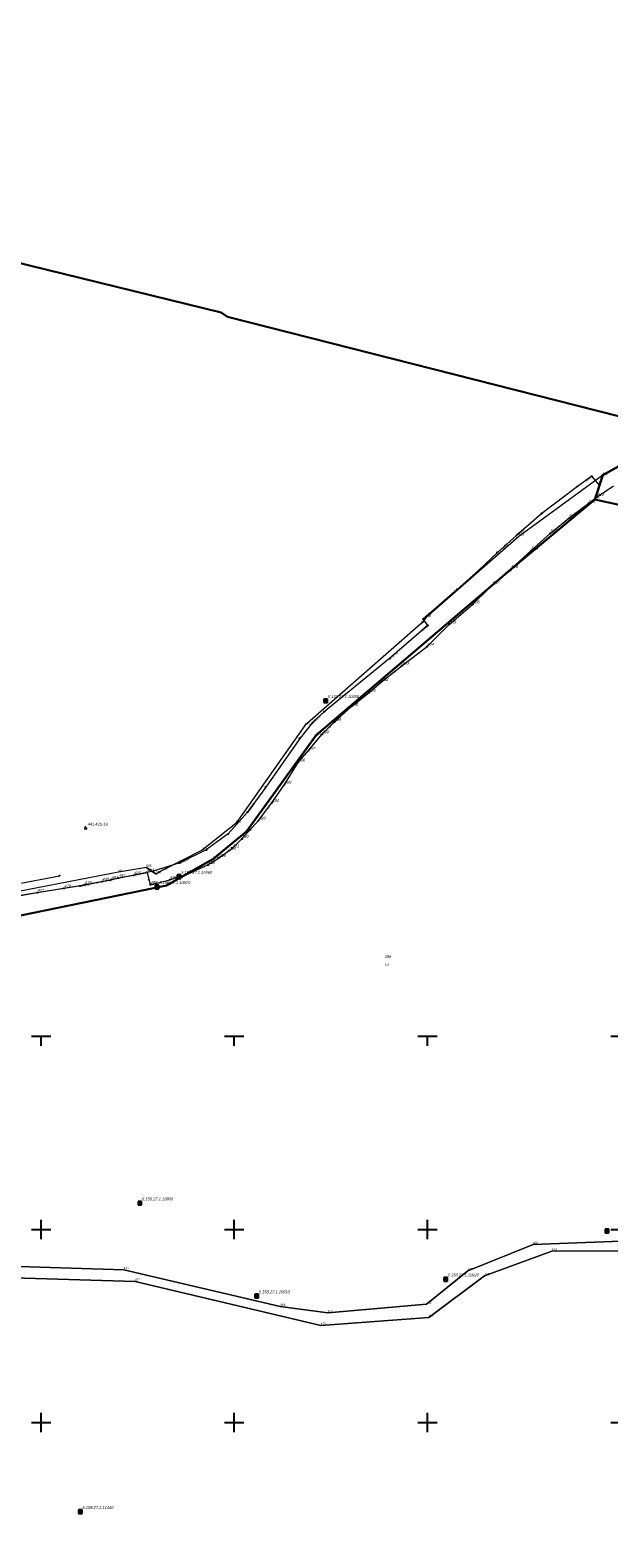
# Model space of a CAD drawing. Header units: metres. Extents: x 5548743 to 5556416, y 5707500 to 5714000.
# Tile 53 of 244: x 5552094 to 5552394, y 5711240 to 5712021. Entities that reach past the tile are written whole.
import ezdxf
from ezdxf.enums import TextEntityAlignment as Align

# ---------------------------------------------------------------- set-up
doc = ezdxf.new("R2010")
doc.units = ezdxf.units.M
doc.linetypes.add('219-1000', pattern=[0])
doc.layers.get('0').update_dxf_attribs({"color": 2, "lineweight": 5})
doc.styles.get("Standard").update_dxf_attribs({"font": 'Working1250', "width": 0.75})

# ---------------------------------------------------------------- blocks, each defined once
blk = doc.blocks.new('202')
at = {"color": 0, "linetype": 'Continuous', "lineweight": 0}
blk.add_circle((0, 0), 0.4, dxfattribs=at)
blk = doc.blocks.new('203')
at = {"linetype": 'Continuous', "lineweight": 0}
h = blk.add_hatch(color=0, dxfattribs=at)
edge = h.paths.add_edge_path()
edge.add_arc((0, 0), 0.09, 0, 360)
blk = doc.blocks.new('PW01')
at = {"linetype": 'Continuous', "lineweight": 13}
h = blk.add_hatch(color=0, dxfattribs=at)
edge = h.paths.add_edge_path()
edge.add_arc((0, 0), 0.18, 0, 360)
blk = doc.blocks.new('PIKIETAW1891')
at = {"color": 0}
blk.add_circle((0, 0), 0.09, dxfattribs=at)
blk = doc.blocks.new('OSSP')
at = {"color": 0}
for p, q in [((-0.939, 0.938), (-0.939, -0.938)), ((-0.939, 0.938), (-0.939, -0.938)), ((0.936, 0.938), (-0.939, 0.938)), ((0.936, 0.938), (-0.939, 0.938)), ((0.45, 0), (-0.45, 0)), ((0.45, 0), (-0.45, 0)), ((0, -0.45), (0, 0.45)), ((0, -0.45), (0, 0.45)), ((0.936, -0.938), (0.936, 0.938)), ((0.936, -0.938), (0.936, 0.938)), ((-0.939, -0.938), (0.936, -0.938)), ((-0.939, -0.938), (0.936, -0.938))]:
    blk.add_line(p, q, dxfattribs=at)
blk = doc.blocks.new('131')
at = {"color": 0, "linetype": 'Continuous', "lineweight": 0}
blk.add_line((0, 0.5), (0, 1.2), dxfattribs=at)
blk.add_circle((0, 0), 0.5, dxfattribs=at)
blk = doc.blocks.new('RAMKA1000K')
at = {"color": 0}
for p, q in [((0, 495), (0, 500)), ((0, 500), (5, 500)), ((95, 500), (105, 500)), ((100, 495), (100, 500)), ((195, 500), (205, 500)), ((200, 495), (200, 500)), ((295, 500), (305, 500)), ((300, 495), (300, 500)), ((395, 500), (405, 500)), ((400, 495), (400, 500)), ((495, 500), (505, 500)), ((500, 495), (500, 500)), ((595, 500), (605, 500)), ((600, 495), (600, 500)), ((695, 500), (705, 500)), ((700, 495), (700, 500)), ((795, 500), (800, 500)), ((800, 495), (800, 500)), ((0, 395), (0, 405)), ((0, 400), (5, 400)), ((95, 400), (105, 400)), ((100, 395), (100, 405)), ((195, 400), (205, 400)), ((200, 395), (200, 405)), ((295, 400), (305, 400)), ((300, 395), (300, 405)), ((395, 400), (405, 400)), ((400, 395), (400, 405)), ((495, 400), (505, 400)), ((500, 395), (500, 405)), ((595, 400), (605, 400)), ((600, 395), (600, 405)), ((695, 400), (705, 400)), ((700, 395), (700, 405)), ((795, 400), (800, 400)), ((800, 395), (800, 405)), ((0, 295), (0, 305)), ((100, 295), (100, 305)), ((200, 295), (200, 305)), ((300, 295), (300, 305)), ((400, 295), (400, 305)), ((500, 295), (500, 305)), ((600, 295), (600, 305)), ((700, 295), (700, 305)), ((800, 295), (800, 305)), ((0, 300), (5, 300)), ((95, 300), (105, 300)), ((195, 300), (205, 300)), ((295, 300), (305, 300)), ((395, 300), (405, 300)), ((495, 300), (505, 300)), ((595, 300), (605, 300)), ((695, 300), (705, 300)), ((795, 300), (800, 300)), ((0, 195), (0, 205)), ((100, 195), (100, 205)), ((200, 195), (200, 205)), ((300, 195), (300, 205)), ((400, 195), (400, 205)), ((500, 195), (500, 205)), ((600, 195), (600, 205)), ((700, 195), (700, 205)), ((800, 195), (800, 205)), ((0, 200), (5, 200)), ((95, 200), (105, 200)), ((195, 200), (205, 200)), ((295, 200), (305, 200)), ((395, 200), (405, 200)), ((495, 200), (505, 200)), ((595, 200), (605, 200)), ((695, 200), (705, 200)), ((795, 200), (800, 200)), ((0, 95), (0, 105)), ((100, 95), (100, 105)), ((200, 95), (200, 105)), ((300, 95), (300, 105)), ((400, 95), (400, 105)), ((500, 95), (500, 105)), ((600, 95), (600, 105)), ((700, 95), (700, 105)), ((800, 95), (800, 105)), ((0, 100), (5, 100)), ((95, 100), (105, 100)), ((195, 100), (205, 100)), ((295, 100), (305, 100)), ((395, 100), (405, 100)), ((495, 100), (505, 100)), ((595, 100), (605, 100)), ((695, 100), (705, 100)), ((795, 100), (800, 100)), ((0, 0), (0, 5)), ((0, 0), (5, 0)), ((95, 0), (105, 0)), ((100, 0), (100, 5)), ((195, 0), (205, 0)), ((200, 0), (200, 5)), ((295, 0), (305, 0)), ((300, 0), (300, 5)), ((395, 0), (405, 0)), ((400, 0), (400, 5)), ((495, 0), (505, 0)), ((500, 0), (500, 5)), ((595, 0), (605, 0)), ((600, 0), (600, 5)), ((695, 0), (705, 0)), ((700, 0), (700, 5)), ((795, 0), (800, 0)), ((800, 0), (800, 5))]:
    blk.add_line(p, q, dxfattribs=at)

msp = doc.modelspace()

# ---------------------------------------------------------------- linework, layer by layer
at = {"layer": '216-obręb ewidencyjny', "color": 7, "linetype": 'CONTINUOUS', "lineweight": 25, "flags": 128}
for points in [[(5551968.4, 5712048.08), (5551969.26, 5712010.48), (5551970.62, 5711989.51), (5551966.76, 5711978.47), (5551965.69, 5711975.39), (5551963.3, 5711965.27), (5552061.23, 5711944.63), (5552065.66, 5711943.17), (5552071.04, 5711941.41), (5552075.55, 5711903.32), (5552193.31, 5711874.46), (5552196.55, 5711872.33), (5552430.77, 5711812.79), (5552390.76, 5711790.34), (5552386.72, 5711777.83), (5552528.77, 5711746.49)], [(5552039.74, 5711552.34), (5552164.86, 5711578.01), (5552188.96, 5711591.55), (5552206.34, 5711605.86), (5552242.43, 5711655.77), (5552341.22, 5711740), (5552386.72, 5711777.83), (5552390.76, 5711790.34), (5552430.77, 5711812.79), (5552196.55, 5711872.33), (5552193.31, 5711874.46), (5552075.55, 5711903.32)], [(5552528.77, 5711746.49), (5552386.72, 5711777.83), (5552341.22, 5711740), (5552242.43, 5711655.77), (5552206.34, 5711605.86), (5552188.96, 5711591.55), (5552164.86, 5711578.01), (5552039.74, 5711552.34), (5551955.7, 5711505.94), (5551905.37, 5711470.06), (5551811.47, 5711382.69), (5551803.77, 5711375.52), (5551772.64, 5711346.55), (5551883.27, 5711298.11), (5551897.77, 5711289.86), (5551892.76, 5711290.25), (5551886.05, 5711286.29), (5551872.89, 5711270.89), (5551862.61, 5711261.35), (5551831.94, 5711232.47)]]:
    msp.add_lwpolyline(points, dxfattribs=at)
at = {"layer": '218-kontur użytku gruntowego', "color": 3, "linetype": 'CONTINUOUS', "lineweight": 18, "flags": 128}
for points in [[(5552390.76, 5711790.34), (5552347.37, 5711758.64)], [(5552386.72, 5711777.83), (5552390.76, 5711790.34)], [(5552341.22, 5711740), (5552386.72, 5711777.83)], [(5552386.72, 5711777.83), (5552341.22, 5711740)], [(5552528.77, 5711746.49), (5552386.72, 5711777.83)], [(5552347.37, 5711758.64), (5552299.34, 5711716.66)], [(5552242.43, 5711655.77), (5552341.22, 5711740)], [(5552341.22, 5711740), (5552242.43, 5711655.77)], [(5552296.61, 5711713.48), (5552236.46, 5711660.86)], [(5552299.34, 5711716.66), (5552296.61, 5711713.48)], [(5552236.46, 5711660.86), (5552200.78, 5711610.11)], [(5552206.34, 5711605.86), (5552242.43, 5711655.77)], [(5552242.43, 5711655.77), (5552206.34, 5711605.86)], [(5552200.78, 5711610.11), (5552183.31, 5711596.29)], [(5552188.96, 5711591.55), (5552206.34, 5711605.86)], [(5552206.34, 5711605.86), (5552188.96, 5711591.55)], [(5552183.31, 5711596.29), (5552162.64, 5711585.83)], [(5552164.86, 5711578.01), (5552188.96, 5711591.55)], [(5552188.96, 5711591.55), (5552164.86, 5711578.01)], [(5552140.06, 5711584.98), (5552044.56, 5711566.47)], [(5552154.61, 5711587.31), (5552140.06, 5711584.98)], [(5552159.57, 5711583.89), (5552154.61, 5711587.31)], [(5552162.64, 5711585.83), (5552159.57, 5711583.89)], [(5552039.74, 5711552.34), (5552164.86, 5711578.01)], [(5552164.86, 5711578.01), (5552039.74, 5711552.34)], [(5552404.85, 5711394.06), (5552354.65, 5711392.25)], [(5552354.65, 5711392.25), (5552404.85, 5711394.06)], [(5552354.65, 5711392.25), (5552320.92, 5711378.59)], [(5552320.92, 5711378.59), (5552354.65, 5711392.25)], [(5552329.52, 5711375.96), (5552364.34, 5711388.73)], [(5552364.34, 5711388.73), (5552329.52, 5711375.96)], [(5552364.34, 5711388.73), (5552401.73, 5711388.96)], [(5552401.73, 5711388.96), (5552364.34, 5711388.73)], [(5552142.77, 5711379.14), (5552088.53, 5711380.88)], [(5552088.53, 5711380.88), (5552142.77, 5711379.14)], [(5552223.85, 5711360.18), (5552142.77, 5711379.14)], [(5552142.77, 5711379.14), (5552223.85, 5711360.18)], [(5552320.92, 5711378.59), (5552299.51, 5711361.25)], [(5552299.51, 5711361.25), (5552320.92, 5711378.59)], [(5552085.8, 5711374.92), (5552148.63, 5711373.06)], [(5552148.63, 5711373.06), (5552085.8, 5711374.92)], [(5552148.63, 5711373.06), (5552244.79, 5711350.26)], [(5552244.79, 5711350.26), (5552148.63, 5711373.06)], [(5552300.68, 5711354.43), (5552329.52, 5711375.96)], [(5552329.52, 5711375.96), (5552300.68, 5711354.43)], [(5552248.38, 5711356.77), (5552223.85, 5711360.18)], [(5552223.85, 5711360.18), (5552248.38, 5711356.77)], [(5552244.79, 5711350.26), (5552300.68, 5711354.43)], [(5552300.68, 5711354.43), (5552244.79, 5711350.26)], [(5552299.51, 5711361.25), (5552248.38, 5711356.77)], [(5552248.38, 5711356.77), (5552299.51, 5711361.25)]]:
    msp.add_lwpolyline(points, dxfattribs=at)
at = {"layer": '219-działka ewidencyjna', "color": 7, "linetype": '219-1000', "lineweight": 18, "flags": 128}
for points in [[(5552390.76, 5711790.34), (5552347.37, 5711758.64)], [(5552390.76, 5711790.34), (5552386.72, 5711777.83)], [(5552386.72, 5711777.83), (5552341.22, 5711740)], [(5552386.72, 5711777.83), (5552528.77, 5711746.49)], [(5552347.37, 5711758.64), (5552299.34, 5711716.66)], [(5552341.22, 5711740), (5552242.43, 5711655.77)], [(5552296.61, 5711713.48), (5552236.46, 5711660.86)], [(5552299.34, 5711716.66), (5552296.61, 5711713.48)], [(5552236.46, 5711660.86), (5552200.78, 5711610.11)], [(5552242.43, 5711655.77), (5552206.34, 5711605.86)], [(5552200.78, 5711610.11), (5552183.31, 5711596.29)], [(5552206.34, 5711605.86), (5552188.96, 5711591.55)], [(5552183.31, 5711596.29), (5552162.64, 5711585.83)], [(5552188.96, 5711591.55), (5552164.86, 5711578.01)], [(5552140.06, 5711584.98), (5552044.56, 5711566.47)], [(5552154.61, 5711587.31), (5552140.06, 5711584.98)], [(5552154.61, 5711587.31), (5552159.57, 5711583.89)], [(5552162.64, 5711585.83), (5552159.57, 5711583.89)], [(5552164.86, 5711578.01), (5552039.74, 5711552.34)], [(5552404.85, 5711394.06), (5552354.65, 5711392.25)], [(5552354.65, 5711392.25), (5552320.92, 5711378.59)], [(5552364.34, 5711388.73), (5552329.52, 5711375.96)], [(5552364.34, 5711388.73), (5552401.73, 5711388.96)], [(5552088.53, 5711380.88), (5552142.77, 5711379.14)], [(5552142.77, 5711379.14), (5552223.85, 5711360.18)], [(5552320.92, 5711378.59), (5552299.51, 5711361.25)], [(5552085.8, 5711374.92), (5552148.63, 5711373.06)], [(5552148.63, 5711373.06), (5552244.79, 5711350.26)], [(5552329.52, 5711375.96), (5552300.68, 5711354.43)], [(5552223.85, 5711360.18), (5552248.38, 5711356.77)], [(5552300.68, 5711354.43), (5552244.79, 5711350.26)], [(5552299.51, 5711361.25), (5552248.38, 5711356.77)]]:
    msp.add_lwpolyline(points, dxfattribs=at)
at = {"layer": 'przewód kanalizacyjny', "color": 34, "linetype": 'CONTINUOUS', "lineweight": 18, "flags": 128}
msp.add_lwpolyline([(5552389.07, 5711785.1), (5552385.09, 5711789.82), (5552377.68, 5711784.56), (5552359.19, 5711770.55), (5552346.1, 5711759.16), (5552336.25, 5711750.39), (5552326.64, 5711741.15), (5552315.4, 5711731.21), (5552297.74, 5711715.84), (5552300.1, 5711712.6), (5552299.34, 5711711.9), (5552280.43, 5711695.42), (5552246.61, 5711667.92), (5552240.53, 5711662.32), (5552233.9, 5711654.13), (5552216.3, 5711628.96), (5552206.93, 5711616), (5552196.84, 5711604.71), (5552185.5, 5711596.38), (5552171.79, 5711589.7), (5552158.08, 5711585.41), (5552135.79, 5711580.7), (5552120.2, 5711577.74), (5552075.26, 5711570.51)], dxfattribs=at)
at = {"layer": 'przewód telekomunikacyjny podziemny', "color": 30, "linetype": 'CONTINUOUS', "lineweight": 18, "flags": 128}
for points in [[(5552086.56, 5711572.34), (5552098.01, 5711574.31), (5552111.9, 5711576.54), (5552122.58, 5711578.37), (5552131.55, 5711580.06), (5552136.26, 5711580.97), (5552140.04, 5711581.88), (5552148.03, 5711583.31), (5552154.88, 5711584.75), (5552156.49, 5711578.36), (5552166.66, 5711581), (5552176.08, 5711584.09), (5552186.37, 5711588.66), (5552192.11, 5711592.34), (5552197.34, 5711596.03), (5552199.04, 5711597.36), (5552203.98, 5711602.09), (5552212.57, 5711611.6), (5552219.53, 5711620.82), (5552226.01, 5711630.2), (5552233.04, 5711641.68), (5552238.44, 5711647.79), (5552245.46, 5711656.29), (5552251.76, 5711662.6), (5552260.54, 5711670.52), (5552269.78, 5711677.8), (5552276.17, 5711683.46), (5552286.87, 5711691.77), (5552299.78, 5711701.62), (5552311.3, 5711713.15), (5552323.4, 5711723.48), (5552333.59, 5711733.43), (5552343.29, 5711741.89), (5552353.7, 5711751.34), (5552363.68, 5711760.29), (5552373.28, 5711768.1), (5552383.5, 5711775.81), (5552387.91, 5711779.21), (5552396.31, 5711784.89)], [(5552085.97, 5711578.44), (5552109.52, 5711583.05)]]:
    msp.add_lwpolyline(points, dxfattribs=at)

# ---------------------------------------------------------------- block references
at = {"layer": '131-Punkt osnowy pomiarowej', "color": 7, "linetype": 'CONTINUOUS', "lineweight": 13}
msp.add_blockref('131', (5552123.08, 5711607.49), dxfattribs=at)
at = {"layer": '202-punkt graniczny', "color": 7, "linetype": 'CONTINUOUS', "lineweight": 18}
for p in [(5552390.76, 5711790.34), (5552386.72, 5711777.83), (5552341.22, 5711740), (5552242.43, 5711655.77), (5552206.34, 5711605.86), (5552188.96, 5711591.55), (5552164.86, 5711578.01)]:
    msp.add_blockref('202', p, dxfattribs=at)
at = {"layer": '203-punkt graniczny', "color": 7, "linetype": 'CONTINUOUS', "lineweight": 18}
for p in [(5552347.37, 5711758.64), (5552296.61, 5711713.48), (5552299.34, 5711716.66), (5552236.46, 5711660.86), (5552200.78, 5711610.11), (5552183.31, 5711596.29), (5552140.06, 5711584.98), (5552154.61, 5711587.31), (5552159.57, 5711583.89), (5552162.64, 5711585.83), (5552354.65, 5711392.25), (5552364.34, 5711388.73), (5552142.77, 5711379.14), (5552320.92, 5711378.59), (5552148.63, 5711373.06), (5552329.52, 5711375.96), (5552223.85, 5711360.18), (5552248.38, 5711356.77), (5552299.51, 5711361.25), (5552300.68, 5711354.43), (5552244.79, 5711350.26)]:
    msp.add_blockref('203', p, dxfattribs=at)
at = {"layer": 'Punkt roboczy BDOT GESUT K1', "color": 6, "linetype": 'CONTINUOUS', "lineweight": 18}
for p in [(5552377.68, 5711784.56), (5552385.09, 5711789.82), (5552385.09, 5711789.82), (5552389.07, 5711785.1), (5552383.5, 5711775.81), (5552387.91, 5711779.21), (5552359.19, 5711770.55), (5552373.28, 5711768.1), (5552373.28, 5711768.1), (5552363.68, 5711760.29), (5552346.1, 5711759.16), (5552346.1, 5711759.16), (5552336.25, 5711750.39), (5552353.7, 5711751.34), (5552326.64, 5711741.15), (5552343.29, 5711741.89), (5552315.4, 5711731.21), (5552333.59, 5711733.43), (5552323.4, 5711723.48), (5552297.74, 5711715.84), (5552297.74, 5711715.84), (5552300.1, 5711712.6), (5552300.1, 5711712.6), (5552311.3, 5711713.15), (5552299.34, 5711711.9), (5552299.78, 5711701.62), (5552280.43, 5711695.42), (5552280.43, 5711695.42), (5552286.87, 5711691.77), (5552276.17, 5711683.46), (5552269.78, 5711677.8), (5552246.61, 5711667.92), (5552260.54, 5711670.52), (5552240.53, 5711662.32), (5552240.53, 5711662.32), (5552251.76, 5711662.6), (5552251.76, 5711662.6), (5552233.9, 5711654.13), (5552245.46, 5711656.29), (5552238.44, 5711647.79), (5552233.04, 5711641.68), (5552216.3, 5711628.96), (5552226.01, 5711630.2), (5552219.53, 5711620.82), (5552206.93, 5711616), (5552206.93, 5711616), (5552212.57, 5711611.6), (5552196.84, 5711604.71), (5552185.5, 5711596.38), (5552197.34, 5711596.03), (5552199.04, 5711597.36), (5552203.98, 5711602.09), (5552171.79, 5711589.7), (5552171.79, 5711589.7), (5552186.37, 5711588.66), (5552192.11, 5711592.34), (5552109.52, 5711583.05), (5552131.55, 5711580.06), (5552135.79, 5711580.7), (5552136.26, 5711580.97), (5552140.04, 5711581.88), (5552148.03, 5711583.31), (5552154.88, 5711584.75), (5552158.08, 5711585.41), (5552166.66, 5711581), (5552176.08, 5711584.09), (5552098.01, 5711574.31), (5552111.9, 5711576.54), (5552120.2, 5711577.74), (5552120.2, 5711577.74), (5552122.58, 5711578.37), (5552156.49, 5711578.36), (5552156.49, 5711578.36)]:
    msp.add_blockref('PIKIETAW1891', p, dxfattribs=at)
at = {"layer": 'rzedna', "color": 34, "linetype": 'CONTINUOUS', "lineweight": 18}
for p in [(5552385.09, 5711789.82), (5552346.1, 5711759.16), (5552297.74, 5711715.84), (5552300.1, 5711712.6), (5552280.43, 5711695.42), (5552240.53, 5711662.32), (5552206.93, 5711616), (5552171.79, 5711589.7), (5552120.2, 5711577.74)]:
    msp.add_blockref('PW01', p, dxfattribs=at)
at = {"layer": 'rzedna', "color": 30, "linetype": 'CONTINUOUS', "lineweight": 18}
for p in [(5552373.28, 5711768.1), (5552251.76, 5711662.6), (5552156.49, 5711578.36)]:
    msp.add_blockref('PW01', p, dxfattribs=at)
at = {"layer": 'Szczegółowa osnowa geodezyjna pozioma', "color": 7, "linetype": 'CONTINUOUS', "lineweight": 13}
for p in [(5552247.377, 5711673.572), (5552171.358, 5711582.617), (5552160.039, 5711577.254), (5552151.119, 5711413.6), (5552392.906, 5711399.255), (5552309.434, 5711374.232), (5552211.56, 5711365.498), (5552120.275, 5711253.919)]:
    msp.add_blockref('OSSP', p, dxfattribs=at)
at = {"layer": 'Wstawianie ramki sekcyjnej z opisem', "color": 7, "linetype": 'CONTINUOUS', "lineweight": 13}
msp.add_blockref('RAMKA1000K', (5552000, 5711000), dxfattribs=at)
msp.add_blockref('RAMKA1000K', (5552000, 5711000), dxfattribs=at)
msp.add_blockref('RAMKA1000K', (5552000, 5711000), dxfattribs=at)
msp.add_blockref('RAMKA1000K', (5552000, 5711000), dxfattribs=at)

# ---------------------------------------------------------------- texts
at = {"layer": '131-Punkt osnowy pomiarowej-Atr103', "color": 7, "width": 0.9}
msp.add_text('441.423-19', height=1.5, dxfattribs=at).set_placement((5552124.08, 5711608.49), align=Align.BOTTOM_LEFT)
at = {"layer": '202-punkt graniczny-Atr103', "color": 7, "width": 0.9}
for s, p in [('481', (5552390.76, 5711790.34)), ('481', (5552390.76, 5711790.34)), ('465', (5552386.72, 5711777.83)), ('465', (5552386.72, 5711777.83)), ('286', (5552341.22, 5711740)), ('286', (5552341.22, 5711740)), ('287', (5552242.43, 5711655.77)), ('287', (5552242.43, 5711655.77)), ('288', (5552206.34, 5711605.86)), ('288', (5552206.34, 5711605.86)), ('289', (5552188.96, 5711591.55)), ('289', (5552188.96, 5711591.55)), ('290', (5552164.86, 5711578.01)), ('290', (5552164.86, 5711578.01))]:
    msp.add_text(s, height=1.125, dxfattribs=at).set_placement(p, align=Align.BOTTOM_LEFT)
at = {"layer": '203-punkt graniczny-Atr103', "color": 7, "width": 0.9}
for s, p in [('599', (5552347.37, 5711758.64)), ('599', (5552347.37, 5711758.64)), ('597', (5552296.61, 5711713.48)), ('597', (5552296.61, 5711713.48)), ('598', (5552299.34, 5711716.66)), ('598', (5552299.34, 5711716.66)), ('595', (5552236.46, 5711660.86)), ('595', (5552236.46, 5711660.86)), ('594', (5552200.78, 5711610.11)), ('594', (5552200.78, 5711610.11)), ('596', (5552183.31, 5711596.29)), ('596', (5552183.31, 5711596.29)), ('585', (5552154.61, 5711587.31)), ('585', (5552154.61, 5711587.31)), ('561', (5552140.06, 5711584.98)), ('561', (5552140.06, 5711584.98)), ('590', (5552159.57, 5711583.89)), ('590', (5552159.57, 5711583.89)), ('591', (5552162.64, 5711585.83)), ('591', (5552162.64, 5711585.83)), ('460', (5552354.65, 5711392.25)), ('460', (5552354.65, 5711392.25)), ('444', (5552364.34, 5711388.73)), ('444', (5552364.34, 5711388.73)), ('465', (5552142.77, 5711379.14)), ('465', (5552142.77, 5711379.14)), ('461', (5552320.92, 5711378.59)), ('461', (5552320.92, 5711378.59)), ('443', (5552329.52, 5711375.96)), ('443', (5552329.52, 5711375.96)), ('472', (5552148.63, 5711373.06)), ('472', (5552148.63, 5711373.06)), ('464', (5552223.85, 5711360.18)), ('464', (5552223.85, 5711360.18)), ('462', (5552299.51, 5711361.25)), ('462', (5552299.51, 5711361.25)), ('463', (5552248.38, 5711356.77)), ('463', (5552248.38, 5711356.77)), ('442', (5552300.68, 5711354.43)), ('442', (5552300.68, 5711354.43)), ('473', (5552244.79, 5711350.26)), ('473', (5552244.79, 5711350.26))]:
    msp.add_text(s, height=1.125, dxfattribs=at).set_placement(p, align=Align.BOTTOM_LEFT)
at = {"layer": '210-oznaczenie konturu użytku gruntowego', "color": 3, "linetype": 'CONTINUOUS', "lineweight": 18, "width": 0.79}
msp.add_text('Ls', height=1.5, dxfattribs=at).set_placement((5552278.11, 5711536.44))
at = {"layer": '211-numer działki ewidencyjnej', "color": 7, "linetype": 'CONTINUOUS', "lineweight": 18, "width": 0.79}
msp.add_text('299', height=1.5, dxfattribs=at).set_placement((5552278.02, 5711540.44))
at = {"layer": 'przewód kanalizacyjny-Atr1', "color": 34, "width": 0.9}
msp.add_text('ks90', height=1.125, rotation=40.356, dxfattribs=at).set_placement((5552338.67, 5711752.54), align=Align.MIDDLE_LEFT)
at = {"layer": 'przewód telekomunikacyjny podziemny-Atr1', "color": 30, "width": 0.9}
for rotation, p in [(37.031, (5552380.48, 5711773.53)), (42.232, (5552350.38, 5711748.33)), (44.317, (5552327.72, 5711727.7)), (37.834, (5552282.61, 5711688.46)), (45.045, (5552249, 5711659.83)), (52.951, (5552217.24, 5711617.79)), (23.947, (5552183.51, 5711587.39)), (10.67, (5552128.53, 5711579.49)), (284.141, (5552155.68, 5711581.58))]:
    msp.add_text('ts', height=1.125, rotation=rotation, dxfattribs=at).set_placement(p, align=Align.MIDDLE_LEFT)
at = {"layer": 'Punkt roboczy BDOT GESUT K1-Atr103', "color": 6, "oblique": 15, "width": 0.9}
for s, p in [('512', (5552383.5, 5711775.81)), ('513', (5552387.91, 5711779.21)), ('511', (5552373.28, 5711768.1)), ('511', (5552373.28, 5711768.1)), ('510', (5552363.68, 5711760.29)), ('509', (5552353.7, 5711751.34)), ('508', (5552343.29, 5711741.89)), ('507', (5552333.59, 5711733.43)), ('506', (5552323.4, 5711723.48)), ('505', (5552311.3, 5711713.15)), ('504', (5552299.78, 5711701.62)), ('503', (5552286.87, 5711691.77)), ('502', (5552276.17, 5711683.46)), ('501', (5552269.78, 5711677.8)), ('500', (5552260.54, 5711670.52)), ('498', (5552245.46, 5711656.29)), ('499', (5552251.76, 5711662.6)), ('499', (5552251.76, 5711662.6)), ('496', (5552233.04, 5711641.68)), ('497', (5552238.44, 5711647.79)), ('495', (5552226.01, 5711630.2)), ('494', (5552219.53, 5711620.82)), ('493', (5552212.57, 5711611.6)), ('492', (5552203.98, 5711602.09)), ('490', (5552197.34, 5711596.03)), ('491', (5552199.04, 5711597.36)), ('488', (5552186.37, 5711588.66)), ('489', (5552192.11, 5711592.34)), ('479', (5552122.58, 5711578.37)), ('480', (5552131.55, 5711580.06)), ('481', (5552136.26, 5711580.97)), ('482', (5552140.04, 5711581.88)), ('483', (5552148.03, 5711583.31)), ('484', (5552154.88, 5711584.75)), ('485', (5552156.49, 5711578.36)), ('485', (5552156.49, 5711578.36)), ('486', (5552166.66, 5711581)), ('487', (5552176.08, 5711584.09)), ('477', (5552098.01, 5711574.31)), ('478', (5552111.9, 5711576.54))]:
    msp.add_text(s, height=1.5, dxfattribs=at).set_placement(p, align=Align.BOTTOM_LEFT)
at = {"layer": 'rzedna-Atr2', "color": 34, "width": 0.9}
for s, rotation, p in [('130.97', 34.092, (5552381.63, 5711787.36)), ('131.39', 39.737, (5552346.65, 5711759.64)), ('132.53', 39.759, (5552296.99, 5711709.84)), ('131.50', 39.73, (5552298.03, 5711716.09)), ('132.64', 38.539, (5552280.88, 5711695.75)), ('133.56', 41.271, (5552240.87, 5711662.64)), ('133.58', 52.829, (5552207.47, 5711616.75)), ('133.87', 24.649, (5552172.31, 5711589.96)), ('134.02', 9.433, (5552120.42, 5711577.78))]:
    msp.add_text(s, height=1.125, rotation=rotation, dxfattribs=at).set_placement(p, align=Align.MIDDLE_LEFT)
at = {"layer": 'rzedna-Atr2', "color": 30, "width": 0.9}
for s, rotation, p in [('132.8', 37.031, (5552373.55, 5711768.3)), ('133.4', 42.052, (5552252.02, 5711662.83)), ('134.7', 14.552, (5552156.9, 5711578.47))]:
    msp.add_text(s, height=1.125, rotation=rotation, dxfattribs=at).set_placement(p, align=Align.MIDDLE_LEFT)
at = {"layer": 'Szczegółowa osnowa geodezyjna pozioma-Atr103', "color": 7, "oblique": 15, "width": 0.9}
for s, p in [('5.158.27.1.10850', (5552248.377, 5711674.572)), ('5.158.27.1.10870', (5552161.039, 5711578.254)), ('5.158.27.1.10860', (5552172.358, 5711583.617)), ('5.158.27.1.10900', (5552152.119, 5711414.6)), ('5.158.27.1.10920', (5552310.434, 5711375.232)), ('5.158.27.1.10910', (5552212.56, 5711366.498)), ('5.158.27.1.11440', (5552121.275, 5711254.919))]:
    msp.add_text(s, height=1.5, dxfattribs=at).set_placement(p, align=Align.BOTTOM_LEFT)

doc.saveas('drawing.dxf')
